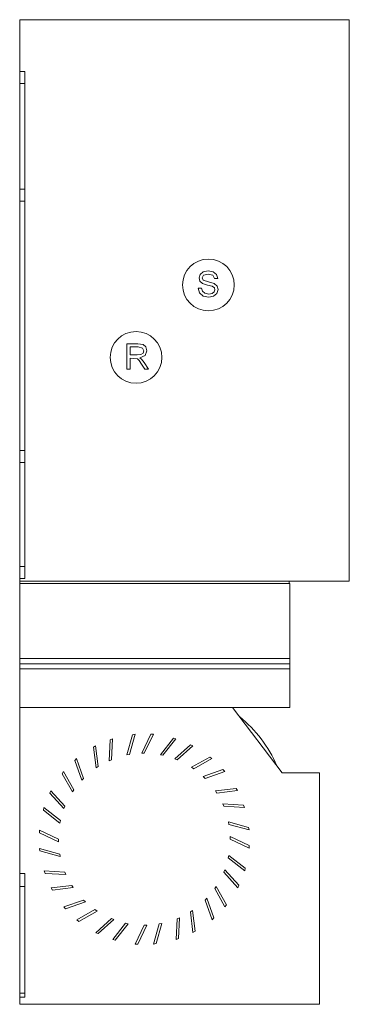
# Model space of a CAD drawing. Header units: millimetres. Extents: x 1 to 129, y -191 to 190.
import ezdxf

# ---------------------------------------------------------------- set-up
doc = ezdxf.new("R2010")
doc.units = ezdxf.units.MM

# ---------------------------------------------------------------- blocks, each defined once
blk = doc.blocks.new('RSen_55_ME_FB_fan coils - 2 pipes_jaga - bzbc_038052-20 - concealed ceiling mounted - 2-pipe_jaga_briza_lxhxd 505x381x127_5 mm-284865-left')
at = {"lineweight": 18}
for p, q in [((70.78, 91.58), (70.36, 90.19)), ((72.03, 92.57), (70.78, 91.58)), ((73.86, 92.9), (72.03, 92.57)), ((72.14, 91.25), (73.9, 91.67)), ((75.8, 92.55), (73.86, 92.9)), ((73.9, 91.67), (75.66, 91.24)), ((77.1, 91.52), (75.8, 92.55)), ((77.59, 89.98), (77.1, 91.52)), ((70.36, 90.19), (70.7, 88.97)), ((70.7, 88.97), (71.75, 88.05)), ((71.59, 90.23), (72.14, 91.25)), ((71.98, 89.37), (71.59, 90.23)), ((71.75, 88.05), (73.68, 87.44)), ((73.99, 88.68), (71.98, 89.37)), ((76.17, 88.07), (73.99, 88.68)), ((75.66, 91.24), (76.36, 89.98)), ((77.36, 87.07), (76.17, 88.07)), ((76.36, 89.98), (77.59, 89.98)), ((70.05, 86.29), (70.58, 84.41)), ((71.28, 86.29), (70.05, 86.29)), ((70.58, 84.41), (71.97, 83.16)), ((71.68, 85.05), (71.28, 86.29)), ((72.65, 84.27), (71.68, 85.05)), ((74.12, 83.98), (72.65, 84.27)), ((73.68, 87.44), (75.47, 86.97)), ((75.41, 84.2), (74.12, 83.98)), ((76.24, 84.82), (75.41, 84.2)), ((75.47, 86.97), (76.31, 86.41)), ((76.03, 83.13), (77.3, 84.2)), ((76.51, 85.65), (76.24, 84.82)), ((76.31, 86.41), (76.51, 85.65)), ((77.3, 84.2), (77.74, 85.68)), ((77.74, 85.68), (77.36, 87.07)), ((71.97, 83.16), (74.17, 82.75)), ((74.17, 82.75), (76.03, 83.13)), ((46.75, 64.75), (42.51, 64.75)), ((42.51, 64.75), (42.51, 54.9)), ((48.72, 64.48), (46.75, 64.75)), ((43.74, 60.44), (43.74, 63.52)), ((43.74, 63.52), (46.81, 63.52)), ((46.81, 63.52), (48.45, 63.09)), ((48.7, 61.17), (47.9, 60.61)), ((48.45, 63.09), (48.97, 62.01)), ((48.97, 62.01), (48.7, 61.17)), ((49.8, 63.54), (48.72, 64.48)), ((49.54, 60.28), (50.2, 62.05)), ((50.2, 62.05), (49.8, 63.54)), ((46.5, 60.44), (43.74, 60.44)), ((43.74, 54.9), (43.74, 59.21)), ((43.74, 59.21), (46.53, 58.93)), ((47.9, 60.61), (46.5, 60.44)), ((46.53, 58.93), (47.18, 58.29)), ((47.18, 58.29), (48.1, 56.94)), ((47.48, 59.36), (49.54, 60.28)), ((48.17, 58.84), (47.48, 59.36)), ((49.17, 57.57), (48.17, 58.84)), ((50.81, 54.9), (49.17, 57.57)), ((42.51, 54.9), (43.74, 54.9)), ((48.1, 56.94), (49.38, 54.9)), ((49.38, 54.9), (50.81, 54.9))]:
    blk.add_line(p, q, dxfattribs=at)
for centre, start, end in [((74, 87.5), 90, 270), ((74, 87.5), 270, 90), ((46, 59.5), 90, 270), ((46, 59.5), 270, 90)]:
    blk.add_arc(centre, 10, start, end, dxfattribs=at)
blk = doc.blocks.new('RSen_56_ME_FB_SOg - briza - concealed - SH_jaga - standard-288630-left')
at = {"lineweight": 18}
for p, q in [((1, 170), (1, 190)), ((1, 190), (128.5, 190)), ((128.5, 190), (128.5, -27)), ((1, 165.36), (1, 170)), ((3, 170), (1, 170)), ((3, 170), (3, 165.36)), ((1, 124.5), (1, 165.36)), ((1, 165.36), (3, 165.36)), ((3, 165.36), (3, 124.5)), ((1, 119.86), (1, 124.5)), ((1, 124.5), (3, 124.5)), ((3, 124.5), (3, 119.86)), ((1, 23.5), (1, 119.86)), ((1, 119.86), (3, 119.86)), ((3, 119.86), (3, 23.5)), ((1, 18.86), (1, 23.5)), ((1, 23.5), (3, 23.5)), ((3, 23.5), (3, 18.86)), ((1, -21.36), (1, 18.86)), ((1, 18.86), (3, 18.86)), ((3, 18.86), (3, -21.36)), ((1, -26), (1, -21.36)), ((1, -21.36), (3, -21.36)), ((3, -21.36), (3, -26)), ((1, -27), (1, -26)), ((1, -26), (3, -26)), ((105.31, -27), (1, -27)), ((1, -27), (1, -27.92)), ((128.5, -27), (1, -27)), ((1, -56.92), (1, -27.92)), ((1, -27.92), (105.5, -27.92)), ((105.15, -27.92), (105.31, -27)), ((105.5, -27.92), (105.5, -56.92)), ((1, -56.92), (105.5, -56.92)), ((1, -58.91), (105.5, -58.91)), ((1, -75.77), (1, -60.9)), ((1, -60.9), (105.5, -60.9)), ((105.5, -60.9), (105.5, -75.77)), ((1, -75.77), (1, -140)), ((1, -75.77), (105.5, -75.77)), ((102.55, -101), (83.29, -75.77)), ((44.65, -86.34), (42.48, -94.13)), ((43.46, -93.95), (45.63, -86.15)), ((45.63, -86.15), (44.65, -86.34)), ((51.7, -86.15), (48.22, -93.46)), ((49.21, -93.45), (52.7, -86.14)), ((52.7, -86.14), (51.7, -86.15)), ((30.39, -90.61), (29.55, -91.15)), ((29.55, -91.15), (30.54, -99.18)), ((31.37, -98.64), (30.39, -90.61)), ((36, -88.29), (35.57, -96.37)), ((36.91, -87.9), (36, -88.29)), ((36.49, -95.98), (36.91, -87.9)), ((60.44, -87.66), (55.46, -94.04)), ((56.43, -94.24), (61.41, -87.87)), ((61.41, -87.87), (60.44, -87.66)), ((67.02, -90.19), (61.01, -95.61)), ((61.93, -95.98), (67.95, -90.57)), ((67.95, -90.57), (67.02, -90.19)), ((42.48, -94.13), (43.46, -93.95)), ((48.22, -93.46), (49.21, -93.45)), ((55.46, -94.04), (56.43, -94.24)), ((74.52, -94.93), (67.48, -98.91)), ((75.34, -95.49), (74.52, -94.93)), ((23, -95.55), (22.31, -96.27)), ((22.31, -96.27), (25.01, -103.89)), ((25.7, -103.18), (23, -95.55)), ((30.54, -99.18), (31.37, -98.64)), ((35.57, -96.37), (36.49, -95.98)), ((61.01, -95.61), (61.93, -95.98)), ((67.48, -98.91), (68.3, -99.48)), ((68.3, -99.48), (75.34, -95.49)), ((18.01, -100.56), (17.45, -101.38)), ((17.45, -101.38), (21.43, -108.42)), ((21.99, -107.6), (18.01, -100.56)), ((79.63, -99.79), (72.01, -102.49)), ((72.01, -102.49), (72.72, -103.18)), ((72.72, -103.18), (80.34, -100.49)), ((80.34, -100.49), (79.63, -99.79)), ((117, -101), (102.55, -101)), ((117, -190.5), (117, -101)), ((25.01, -103.89), (25.7, -103.18)), ((13.08, -107.95), (12.71, -108.88)), ((12.71, -108.88), (18.12, -114.89)), ((18.5, -113.97), (13.08, -107.95)), ((21.43, -108.42), (21.99, -107.6)), ((84.75, -107.04), (76.72, -108.02)), ((76.72, -108.02), (77.26, -108.85)), ((77.26, -108.85), (85.29, -107.87)), ((85.29, -107.87), (84.75, -107.04)), ((18.12, -114.89), (18.5, -113.97)), ((87.61, -113.48), (79.53, -113.05)), ((79.53, -113.05), (79.92, -113.97)), ((79.92, -113.97), (88, -114.4)), ((88, -114.4), (87.61, -113.48)), ((10.39, -114.48), (10.18, -115.46)), ((10.18, -115.46), (16.55, -120.44)), ((16.76, -119.47), (10.39, -114.48)), ((16.55, -120.44), (16.76, -119.47)), ((89.56, -122.13), (81.77, -119.97)), ((81.77, -119.97), (81.95, -120.95)), ((81.95, -120.95), (89.75, -123.11)), ((15.96, -126.69), (8.66, -123.2)), ((8.66, -123.2), (8.67, -124.2)), ((8.67, -124.2), (15.97, -127.68)), ((89.75, -123.11), (89.56, -122.13)), ((15.97, -127.68), (15.96, -126.69)), ((89.74, -129.18), (82.44, -125.7)), ((82.44, -125.7), (82.45, -126.69)), ((82.45, -126.69), (89.75, -130.18)), ((89.75, -130.18), (89.74, -129.18)), ((16.47, -132.44), (8.67, -130.27)), ((8.67, -130.27), (8.85, -131.25)), ((8.85, -131.25), (16.65, -133.41)), ((16.65, -133.41), (16.47, -132.44)), ((81.86, -132.94), (81.66, -133.91)), ((88.24, -137.92), (81.86, -132.94)), ((81.66, -133.91), (88.03, -138.9)), ((1, -145), (1, -140)), ((3, -140), (1, -140)), ((3, -140), (3, -145)), ((18.49, -139.41), (10.41, -138.98)), ((10.41, -138.98), (10.8, -139.9)), ((10.8, -139.9), (18.88, -140.33)), ((18.88, -140.33), (18.49, -139.41)), ((80.29, -138.49), (79.92, -139.41)), ((79.92, -139.41), (85.33, -145.43)), ((85.71, -144.51), (80.29, -138.49)), ((88.03, -138.9), (88.24, -137.92)), ((21.16, -144.53), (13.13, -145.51)), ((21.7, -145.36), (21.16, -144.53)), ((85.33, -145.43), (85.71, -144.51)), ((1, -186.14), (1, -145)), ((1, -145), (3, -145)), ((3, -145), (3, -186.14)), ((13.13, -145.51), (13.67, -146.35)), ((13.67, -146.35), (21.7, -145.36)), ((76.99, -144.96), (76.42, -145.78)), ((76.42, -145.78), (80.4, -152.82)), ((80.97, -152), (76.99, -144.96)), ((25.7, -150.2), (18.07, -152.89)), ((18.78, -153.59), (26.41, -150.89)), ((26.41, -150.89), (25.7, -150.2)), ((73.41, -149.49), (72.71, -150.2)), ((72.71, -150.2), (75.41, -157.83)), ((76.11, -157.12), (73.41, -149.49)), ((80.4, -152.82), (80.97, -152)), ((18.07, -152.89), (18.78, -153.59)), ((30.12, -153.9), (23.08, -157.89)), ((23.9, -158.45), (30.94, -154.47)), ((30.94, -154.47), (30.12, -153.9)), ((67.88, -154.2), (67.05, -154.74)), ((67.05, -154.74), (68.03, -162.77)), ((68.86, -162.23), (67.88, -154.2)), ((23.08, -157.89), (23.9, -158.45)), ((36.48, -157.4), (30.47, -162.82)), ((31.39, -163.19), (37.41, -157.78)), ((37.41, -157.78), (36.48, -157.4)), ((41.99, -159.14), (37, -165.51)), ((37.98, -165.72), (42.96, -159.34)), ((42.96, -159.34), (41.99, -159.14)), ((54.95, -159.43), (52.79, -167.23)), ((53.77, -167.05), (55.93, -159.25)), ((55.93, -159.25), (54.95, -159.43)), ((61.93, -157.41), (61.5, -165.48)), ((62.84, -157.02), (61.93, -157.41)), ((62.42, -165.09), (62.84, -157.02)), ((75.41, -157.83), (76.11, -157.12)), ((30.47, -162.82), (31.39, -163.19)), ((49.21, -159.93), (45.72, -167.24)), ((46.72, -167.23), (50.2, -159.93)), ((50.2, -159.93), (49.21, -159.93)), ((68.03, -162.77), (68.86, -162.23)), ((37, -165.51), (37.98, -165.72)), ((45.72, -167.24), (46.72, -167.23)), ((52.79, -167.23), (53.77, -167.05)), ((61.5, -165.48), (62.42, -165.09)), ((1, -187.75), (1, -186.14)), ((1, -186.14), (3, -186.14)), ((3, -186.14), (3, -187.75)), ((1, -187.75), (1, -190.5)), ((1, -187.75), (3, -187.75)), ((1, -190.5), (117, -190.5))]:
    blk.add_line(p, q, dxfattribs=at)
at = {"lineweight": 18, "flags": 128}
for points in [[(1, -58.91), (1, -58.82), (1, -58.65), (1, -58.4), (1, -58.08), (1, -57.72), (1, -57.33), (1, -56.92)], [(105.5, -56.92), (105.5, -57.33), (105.5, -57.72), (105.5, -58.08), (105.5, -58.4), (105.5, -58.65), (105.5, -58.82), (105.5, -58.91)], [(1, -60.9), (1, -60.49), (1, -60.1), (1, -59.73), (1, -59.42), (1, -59.17), (1, -59), (1, -58.91)], [(105.5, -58.91), (105.5, -59), (105.5, -59.17), (105.5, -59.42), (105.5, -59.73), (105.5, -60.1), (105.5, -60.49), (105.5, -60.9)]]:
    blk.add_lwpolyline(points, dxfattribs=at)
at = {"lineweight": 18}
blk.add_arc((53.18, -119.44), 51.85, 24.0875, 50.658, dxfattribs=at)

msp = doc.modelspace()

# ---------------------------------------------------------------- block references
at = {"lineweight": 18}
for name in ['RSen_56_ME_FB_SOg - briza - concealed - SH_jaga - standard-288630-left', 'RSen_55_ME_FB_fan coils - 2 pipes_jaga - bzbc_038052-20 - concealed ceiling mounted - 2-pipe_jaga_briza_lxhxd 505x381x127_5 mm-284865-left']:
    msp.add_blockref(name, (0, 0), dxfattribs=at)

doc.saveas('drawing.dxf')
